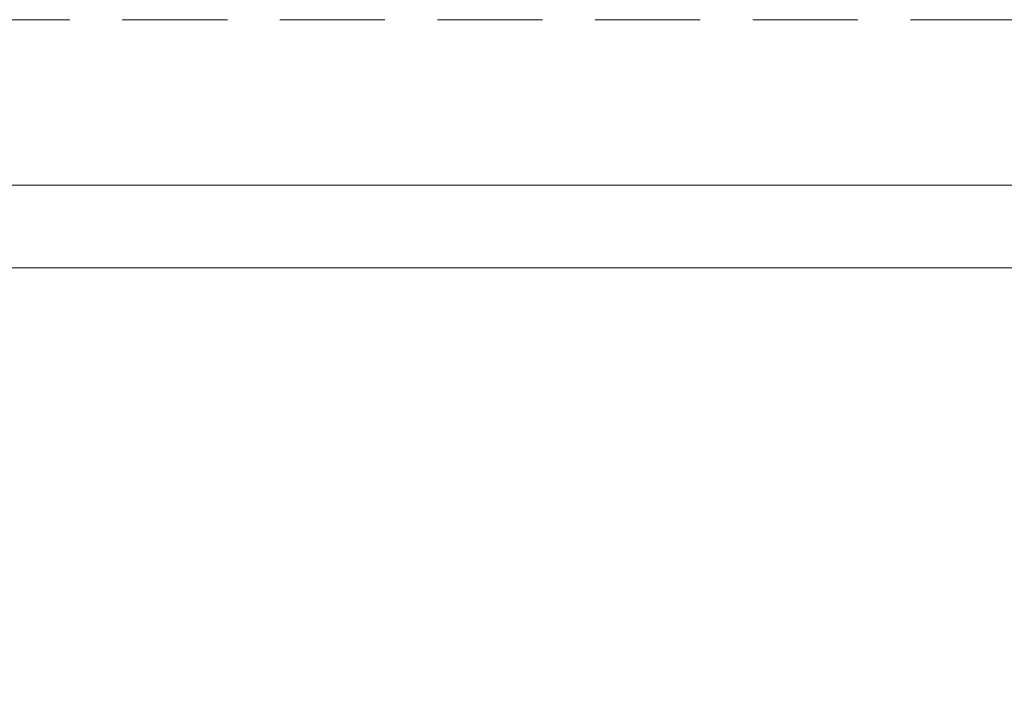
# Model space of a CAD drawing. Header units: millimetres. Extents: x 213386 to 506888, y 183055 to 450952.
# Tile 240 of 256: x 378839 to 379434, y 307230 to 307632. Entities that reach past the tile are written whole.
import ezdxf

# ---------------------------------------------------------------- set-up
doc = ezdxf.new("R2010")
doc.units = ezdxf.units.MM
doc.linetypes.add('ČÁRKOVANÁ', pattern=[19.05, 12.7, -6.35])
for name, color, linetype, lineweight in [('FASÁDA DETAILNÍ', 255, 'Continuous', 0), ('KOTY', 255, 'Continuous', 0), ('NOVA', 255, 'Continuous', 0), ('TENKA', 255, 'Continuous', 0)]:
    doc.layers.add(name, color=color, linetype=linetype, lineweight=lineweight)
doc.layers.add('PLOCHY K PRONÁJMU', color=255, linetype='Continuous', lineweight=0, plot=False)
doc.layers.get('KOTY').off()

# ---------------------------------------------------------------- blocks, each defined once
blk = doc.blocks.new('NOVÁ PODLAHA')
at = {"layer": 'NOVA'}
blk.add_line((500, 22800), (25200, 22800), dxfattribs=at)
blk.add_lwpolyline([(0, 16457.5), (0, 22800), (25700, 22800), (25700, 16457.5)], dxfattribs=at)

msp = doc.modelspace()

# ---------------------------------------------------------------- linework, layer by layer
at = {"layer": 'FASÁDA DETAILNÍ', "color": 7, "linetype": 'ČÁRKOVANÁ', "ltscale": 5}
msp.add_lwpolyline([(399276.64, 284632.15), (373376.64, 284632.15), (373376.64, 307632.15), (399276.64, 307632.15)], close=True, dxfattribs=at)
at = {"layer": 'FASÁDA DETAILNÍ'}
msp.add_lwpolyline([(399176.64, 284732.15), (373476.64, 284732.15), (373476.64, 307532.15), (399176.64, 307532.15)], close=True, dxfattribs=at)
at = {"layer": 'PLOCHY K PRONÁJMU', "ltscale": 5}
msp.add_lwpolyline([(373526.64, 307482.15), (399126.64, 307482.15), (399126.64, 284782.15), (373526.64, 284782.15)], close=True, dxfattribs=at)
msp.add_lwpolyline([(373526.64, 301292.15), (373526.64, 305376.15), (374032.64, 305376.15), (374032.64, 306088.15), (373526.64, 306088.15), (373526.64, 307482.15), (380026.64, 307482.15), (379766.64, 306092.15), (379766.64, 305372.15), (380286.64, 305372.15), (380286.64, 306092.15), (379766.64, 306092.15), (380026.64, 307482.15), (386326.64, 307482.15), (386066.64, 306092.15), (386066.64, 305372.15), (386586.64, 305372.15), (386586.64, 306092.15), (386066.64, 306092.15), (386326.64, 307482.15), (392626.64, 307482.15)], dxfattribs=at)
at = {"layer": 'TENKA', "ltscale": 20}
msp.add_lwpolyline([(373476.64, 303369.65), (373476.64, 307532.15), (379989.14, 307532.15)], dxfattribs=at)

# ---------------------------------------------------------------- block references
at = {"layer": 'KOTY'}
msp.add_blockref('NOVÁ PODLAHA', (373476.64, 284732.15), dxfattribs=at)

doc.saveas('drawing.dxf')
